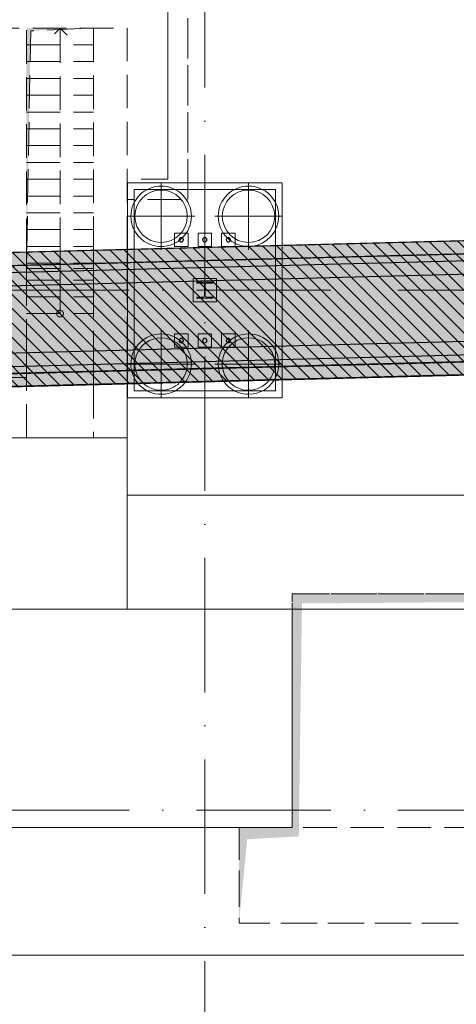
# Model space of a CAD drawing. Header units: millimetres. Extents: x -2694 to 330324, y -17289 to 76899.
# Tile 88 of 142: x 226886 to 233382, y 17862 to 32515. Entities that reach past the tile are written whole.
import ezdxf

# ---------------------------------------------------------------- set-up
doc = ezdxf.new("R2010")
doc.units = ezdxf.units.MM
for name, pattern in [('A_CARA_07', [7, 5, -2]), ('B_CARA_05', [4, 3, -1]), ('IMPORT-A_CARA_07', [700, 500, -200]), ('IMPORT-A_CARA_15', [760, 500, -130, 0, -130]), ('Čerchovaná 20mm', [3000, 2000, -500, 0, -500])]:
    doc.linetypes.add(name, pattern=pattern)
for name, color, linetype, lineweight in [('02_0_25386_PODLAHA HALY A ZÁKLADY VESTAVKŮ 4_6_2025_dwg', 8, 'Continuous', 9), ('11542_003_OK-HALA_TaO-1_ET_R01_AciS_2025-04-14_sloupy_dwg', 150, 'Continuous', 9), ('CA_OSY', 5, 'IMPORT-A_CARA_15', 13), ('CA_POHHRA18', 9, 'Continuous', 9), ('CA_POHHRA25', 7, 'Continuous', 13), ('CA_ZAKLADY25', 7, 'Continuous', 13), ('CA_ZÁKLADY TG', 9, 'Continuous', 25), ('Konstrukční přípoje', 7, 'Continuous', 13), ('SS_HALA_TaO-DODAVKA_STAVEBNI', 140, 'Continuous', 9), ('SS_HALA_TaO-SLOUP', 140, 'Continuous', 9)]:
    doc.layers.add(name, color=color, linetype=linetype, lineweight=lineweight)
pattern_1 = [(0, (0, 0), (609.6, 152.4), [50.292, -406.908, 50.292, -406.908, -2438.4]), (0, (0, 0), (609.6, 152.4), [-914.4, 50.292, -864.108, 50.292, -406.908, -1066.8]), (0, (0, 0), (609.6, 152.4), [-2286, 50.292, -254.508, 50.292, -711.708]), (120, (228.6, 76.2), (-436.78227, 451.729086), [50.292, -406.908, 50.292, -406.908, -2438.4]), (120, (228.6, 76.2), (-436.78227, 451.729086), [-914.4, 50.292, -864.108, 50.292, -406.908, -1066.8]), (120, (228.6, 76.2), (-436.78227, 451.729086), [-2286, 50.292, -254.508, 50.292, -711.708]), (240, (304.8, 381), (-172.81773, -604.129086), [50.292, -406.908, 50.292, -406.908, -2438.4]), (240, (304.8, 381), (-172.81773, -604.129086), [-914.4, 50.292, -864.108, 50.292, -406.908, -1066.8]), (240, (304.8, 381), (-172.81773, -604.129086), [-2286, 50.292, -254.508, 50.292, -711.708])]

# ---------------------------------------------------------------- blocks, each defined once
blk = doc.blocks.new('02_0_25386_PODLAHA HALY A ZÁKLADY VESTAVKŮ 4_6_2025_dwg_A$Cb66bb888-2769433-BOURÁNÍ STÁVAJÍCÍCH ZÁKLADOVÝCH PRVKŮ')
at = {"layer": 'CA_ZÁKLADY TG', "linetype": 'IMPORT-A_CARA_07', "lineweight": 9}
for points in [[(37201, 10220), (37265, 13757), (38201, 13800), (37201, 13800), (37201, 10503)], [(40364, 480), (40485, 1728), (41253, 1769), (41300, 5236), (47967, 5290), (48061, 1711), (48934, 1900), (48144, 1900), (48144, 5381), (41154, 5381), (41154, 1900), (40364, 1900), (40364, 709)]]:
    blk.add_hatch(color=1, dxfattribs=at).paths.add_polyline_path(points)
at = {"layer": 'CA_ZÁKLADY TG', "color": 240, "linetype": 'IMPORT-A_CARA_07', "lineweight": 9}
for p, q in [((37201, 10467), (37201, 13800)), ((37201, 13550), (38201, 13550)), ((37201, 13300), (38201, 13300)), ((37201, 13050), (38201, 13050)), ((37201, 12800), (38201, 12800)), ((37201, 12550), (38201, 12550)), ((37201, 12300), (38201, 12300)), ((37201, 12050), (38201, 12050)), ((37201, 11800), (38201, 11800)), ((37201, 11550), (38201, 11550)), ((37201, 11300), (38201, 11300)), ((37201, 11050), (38201, 11050)), ((37201, 10800), (38201, 10800)), ((37201, 10550), (38201, 10550)), ((37201, 10465), (37201, 10467)), ((37201, 10272), (37201, 10465)), ((37205, 10465), (37202, 10272)), ((37205, 10468), (37205, 10465)), ((37701, 10478), (37701, 10480)), ((38201, 10491), (38201, 10493)), ((38201, 10298), (38201, 10491)), ((38701, 10504), (38701, 10506)), ((38701, 10504), (38701, 10506)), ((38701, 10311), (38701, 10504)), ((38701, 10311), (38701, 10504)), ((37201, 10300), (38201, 10300)), ((37201, 10268), (37201, 10272)), ((37202, 10268), (37201, 10220)), ((37201, 10167), (37201, 10268)), ((37202, 10272), (37202, 10268)), ((37701, 10281), (37701, 10285)), ((37701, 10180), (37701, 10281)), ((38201, 10294), (38201, 10298)), ((38201, 10220), (38201, 10294)), ((38701, 10307), (38701, 10311)), ((38701, 10307), (38701, 10311)), ((38701, 10206), (38701, 10307)), ((38701, 10206), (38701, 10307)), ((37201, 10220), (38201, 10220)), ((37201, 10220), (38201, 10220)), ((37201, 9968), (37201, 10167)), ((37701, 9981), (37701, 10180)), ((38201, 10220), (38201, 10193)), ((38201, 10193), (38201, 9994)), ((38701, 10007), (38701, 10206)), ((38701, 10007), (38701, 10206)), ((37201, 10050), (38201, 10050)), ((37201, 8968), (37201, 9968)), ((37701, 9550), (37701, 9981)), ((38201, 9994), (38201, 8994)), ((38701, 9007), (38701, 10007)), ((38701, 9007), (38701, 10007)), ((37201, 9800), (38201, 9800)), ((37201, 9550), (38201, 9550)), ((37201, 8767), (37201, 8968)), ((38201, 8994), (38201, 8793)), ((38701, 8806), (38701, 9007)), ((38701, 8806), (38701, 9007)), ((38201, 8793), (38201, 8694)), ((38701, 8707), (38701, 8806)), ((38701, 8707), (38701, 8806)), ((37201, 8668), (37201, 8767)), ((37201, 8660), (37201, 8668)), ((37201, 8474), (37201, 8660)), ((38201, 8694), (38201, 8686)), ((38201, 8686), (38201, 8500)), ((38701, 8699), (38701, 8707)), ((38701, 8699), (38701, 8707)), ((38701, 8513), (38701, 8699)), ((38701, 8513), (38701, 8699)), ((36901, 8600), (37201, 8600)), ((38201, 8500), (38201, 8493)), ((38701, 8506), (38701, 8513)), ((38701, 8506), (38701, 8513)), ((38701, 8504), (38701, 8506)), ((38701, 8504), (38701, 8506)), ((37201, 8467), (37201, 8474)), ((37201, 8465), (37201, 8467)), ((37201, 7700), (37201, 8465)), ((38201, 8493), (38201, 8491)), ((38201, 8491), (38201, 7700))]:
    blk.add_line(p, q, dxfattribs=at)
at = {"layer": 'CA_ZÁKLADY TG', "color": 240, "linetype": 'IMPORT-A_CARA_07', "lineweight": 9, "flags": 128}
for points in [[(39604, 11249), (39604, 14699), (39604, 11249), (38701, 11249)], [(39306, 11549), (39306, 14399), (39306, 11549), (38701, 11549)], [(38701, 10506), (38701, 13800), (29001, 13800), (29001, 10255)], [(38701, 10506), (38701, 13800), (29001, 13800), (29001, 10255)], [(38201, 10493), (38201, 13800), (37265, 13757), (37205, 10468)], [(37701, 10480), (37701, 13800), (37595, 13694), (37701, 13800), (37807, 13694)], [(37701, 10285), (37701, 10300), (37701, 10478)], [(29001, 8252), (29001, 7700), (38701, 7700), (38701, 8504)], [(62700, 5150), (62700, 7700), (49955, 7700), (49955, 6850), (38701, 6850), (38701, 7700), (38701, 8504)], [(49955, 7700), (49955, 6850), (38701, 6850), (38701, 7700), (38701, 5150), (38701, 7700), (25051, 7700), (25051, 6850), (25051, 7700)], [(56055, 7700), (56055, 5150), (56055, 7700), (56055, 5775), (53264, 5775), (53264, 5150), (48144, 5150), (48144, 5381), (41154, 5381), (41154, 5150), (36834, 5150), (36834, 5775), (33655, 5775), (33655, 7700), (33655, 5775), (36834, 5775), (36834, 5150), (41154, 5150), (41154, 5381), (48144, 5381), (48144, 5150), (53264, 5150), (53264, 5775), (56055, 5775), (56055, 7698)], [(2820, 1900), (98270, 1900), (2820, 1900), (2820, 5150), (2320, 5150), (2320, 0), (2820, 0), (2320, 0), (2320, 5150), (2820, 5150)], [(41154, 5150), (36834, 5150), (36834, 1900), (41154, 1900), (41154, 5150), (36834, 5150), (36834, 1900), (41154, 1900), (41154, 5150)]]:
    blk.add_lwpolyline(points, dxfattribs=at)
for points in [[(38701, 5150), (33655, 5150), (33655, 7700), (33655, 5150)], [(49955, 5150), (38701, 5150), (38701, 6850), (38701, 5150)], [(49955, 6850), (38701, 6850), (49955, 6850), (49955, 5150)], [(28264, 5150), (23144, 5150), (28264, 5150), (28264, 5775), (28264, 5150), (23144, 5150), (23144, 1900), (28264, 1900), (28264, 480), (36834, 480), (36834, 1900), (40364, 1900), (40364, 480), (48934, 480), (48934, 1900), (51855, 1900), (51855, 0), (2320, 0), (2320, 1900), (3264, 1900), (3264, 480), (11834, 480), (11834, 1900), (15364, 1900), (15364, 480), (23934, 480), (23934, 1900), (28264, 1900), (28264, 5150), (23144, 5150), (23144, 1900), (28264, 1900)], [(23934, 480), (15364, 480), (15364, 1900), (11834, 1900), (11834, 480), (3264, 480), (3264, 1900), (2320, 1900), (2320, 0), (51855, 0), (51855, 1900), (48934, 1900), (48934, 480), (40364, 480), (40364, 1900), (36834, 1900), (36834, 480), (28264, 480), (28264, 1900), (23934, 1900)], [(2820, 0), (98270, 0)]]:
    blk.add_lwpolyline(points, close=True, dxfattribs=at)
at = {"layer": 'CA_ZÁKLADY TG', "color": 240, "linetype": 'IMPORT-A_CARA_07', "lineweight": 9}
for start, end in [(163.6364, 196.3636), (130.9091, 163.6364), (196.3636, 229.0909), (98.1818, 130.9091), (65.4545, 98.1818), (0, 65.4545), (327.2727, 0), (229.0909, 261.8182), (261.8182, 294.5455), (294.5455, 327.2727)]:
    blk.add_arc((37701, 9550), 50, start, end, dxfattribs=at)
blk = doc.blocks.new('02_0_25386_PODLAHA HALY A ZÁKLADY VESTAVKŮ 4_6_2025_dwg-2745952-BOURÁNÍ STÁVAJÍCÍCH ZÁKLADOVÝCH PRVKŮ')
blk.add_blockref('02_0_25386_PODLAHA HALY A ZÁKLADY VESTAVKŮ 4_6_2025_dwg_A$Cb66bb888-2769433-BOURÁNÍ STÁVAJÍCÍCH ZÁKLADOVÝCH PRVKŮ', (2496368, -1778956))
blk = doc.blocks.new('pilota 600 mm - D_900_780-V29-BOURÁNÍ STÁVAJÍCÍCH ZÁKLADOVÝCH PRVKŮ')
at = {"layer": 'CA_POHHRA18'}
for p, q in [((0, 0), (0, 500)), ((0, 0), (-500, 0)), ((0, 0), (0, -482)), ((0, 0), (500, 0)), ((0, -482), (0, -500))]:
    blk.add_line(p, q, dxfattribs=at)
blk = doc.blocks.new('pilota 600 mm - D_900_780-V30-BOURÁNÍ STÁVAJÍCÍCH ZÁKLADOVÝCH PRVKŮ')
at = {"layer": 'CA_POHHRA18'}
for p, q in [((0, 448), (0, 500)), ((0, 0), (0, 448)), ((0, 0), (-500, 0)), ((0, 0), (500, 0)), ((0, 0), (0, -500))]:
    blk.add_line(p, q, dxfattribs=at)
blk = doc.blocks.new('pilota 600 mm - D_900_780-V31-BOURÁNÍ STÁVAJÍCÍCH ZÁKLADOVÝCH PRVKŮ')
at = {"layer": 'CA_POHHRA18'}
for p, q in [((0, 221), (0, 500)), ((0, 0), (0, 221)), ((0, 0), (-500, 0)), ((0, 0), (500, 0)), ((0, 0), (0, -79)), ((0, -79), (0, -87)), ((0, -87), (0, -282)), ((0, -282), (0, -500))]:
    blk.add_line(p, q, dxfattribs=at)
blk = doc.blocks.new('pilota 600 mm - D_900_780-V32-BOURÁNÍ STÁVAJÍCÍCH ZÁKLADOVÝCH PRVKŮ')
at = {"layer": 'CA_POHHRA18'}
for p, q in [((0, 248), (0, 500)), ((0, 53), (0, 248)), ((0, 0), (-500, 0)), ((0, 45), (0, 53)), ((0, 0), (0, 45)), ((0, 0), (0, -255)), ((0, 0), (500, 0)), ((0, -255), (0, -500))]:
    blk.add_line(p, q, dxfattribs=at)
blk = doc.blocks.new('M_Šroub HPM-E - 64_E-V148-BOURÁNÍ STÁVAJÍCÍCH ZÁKLADOVÝCH PRVKŮ')
at = {"layer": 'Konstrukční přípoje'}
for p, q in [((-100, -100), (-100, 100)), ((-100, 100), (100, 100)), ((100, 100), (-100, 100)), ((-100, 100), (-100, -100)), ((100, 100), (100, -100)), ((100, -100), (100, 100)), ((100, -100), (-100, -100)), ((-100, -100), (100, -100))]:
    blk.add_line(p, q, dxfattribs=at)
at = {"layer": 'Konstrukční přípoje', "color": 250, "lineweight": 25}
for start, end in [(360, 180), (180, 360)]:
    blk.add_arc((0, 0), 32, start, end, dxfattribs=at)
at = {"layer": 'Konstrukční přípoje'}
for start, end in [(0, 180), (0, 180), (0, 180), (180, 360), (180, 360), (180, 360)]:
    blk.add_arc((0, 0), 32, start, end, dxfattribs=at)
blk = doc.blocks.new('M_Šroub HPM-E - 64_E-V149-BOURÁNÍ STÁVAJÍCÍCH ZÁKLADOVÝCH PRVKŮ')
at = {"layer": 'Konstrukční přípoje'}
for p, q in [((-100, -100), (-100, 100)), ((-100, 100), (100, 100)), ((100, 100), (-100, 100)), ((-100, 100), (-100, -100)), ((100, 100), (100, -100)), ((100, -100), (100, 100)), ((100, -100), (-100, -100)), ((-100, -100), (100, -100))]:
    blk.add_line(p, q, dxfattribs=at)
at = {"layer": 'Konstrukční přípoje', "color": 250, "lineweight": 25}
for start, end in [(360, 180), (180, 360)]:
    blk.add_arc((0, 0), 32, start, end, dxfattribs=at)
at = {"layer": 'Konstrukční přípoje'}
for start, end in [(0, 180), (0, 180), (0, 180), (180, 360), (180, 360), (180, 360)]:
    blk.add_arc((0, 0), 32, start, end, dxfattribs=at)
blk = doc.blocks.new('M_Šroub HPM-E - 64_E-V150-BOURÁNÍ STÁVAJÍCÍCH ZÁKLADOVÝCH PRVKŮ')
at = {"layer": 'Konstrukční přípoje', "lineweight": 9}
h = blk.add_hatch(dxfattribs=at)
h.set_pattern_fill('FP_69', color=50, style=0, pattern_type=2)
h.set_pattern_definition([(45, (-229990.05, -29239.87), (-251.44717, 251.44717), []), (45, (-229990.05, -28858.87), (-251.44717, 251.44717), [])])
h.paths.add_polyline_path([(10, -30), (26, -19), (32, 0), (26, 19), (10, 30), (-10, 30), (-26, 19), (-32, 0), (-26, -19), (-10, -30)])
at = {"layer": 'Konstrukční přípoje'}
for p, q in [((-100, -100), (-100, 100)), ((-100, 100), (100, 100)), ((100, 100), (-100, 100)), ((-100, 100), (-100, -100)), ((100, 100), (100, -100)), ((100, -100), (100, 100)), ((100, -100), (-100, -100)), ((-100, -100), (100, -100))]:
    blk.add_line(p, q, dxfattribs=at)
at = {"layer": 'Konstrukční přípoje', "color": 250, "lineweight": 25}
for start, end in [(360, 180), (180, 360)]:
    blk.add_arc((0, 0), 32, start, end, dxfattribs=at)
at = {"layer": 'Konstrukční přípoje'}
for start, end in [(0, 180), (0, 180), (0, 180), (180, 360), (180, 360), (180, 360)]:
    blk.add_arc((0, 0), 32, start, end, dxfattribs=at)
blk = doc.blocks.new('M_Šroub HPM-E - 64_E-V151-BOURÁNÍ STÁVAJÍCÍCH ZÁKLADOVÝCH PRVKŮ')
at = {"layer": 'Konstrukční přípoje'}
for p, q in [((100, 100), (-100, 100)), ((-100, 100), (-100, -100)), ((-100, -100), (-100, 100)), ((-100, 100), (100, 100)), ((100, -100), (100, 100)), ((100, 100), (100, -100)), ((-100, -100), (100, -100)), ((100, -100), (-100, -100))]:
    blk.add_line(p, q, dxfattribs=at)
at = {"layer": 'Konstrukční přípoje', "color": 250, "lineweight": 25}
for start, end in [(360, 180), (180, 360)]:
    blk.add_arc((0, 0), 32, start, end, dxfattribs=at)
at = {"layer": 'Konstrukční přípoje'}
for start, end in [(0, 180), (0, 180), (0, 180), (180, 0), (180, 360), (180, 360)]:
    blk.add_arc((0, 0), 32, start, end, dxfattribs=at)
blk = doc.blocks.new('M_Šroub HPM-E - 64_E-V152-BOURÁNÍ STÁVAJÍCÍCH ZÁKLADOVÝCH PRVKŮ')
at = {"layer": 'Konstrukční přípoje'}
for p, q in [((100, 100), (-100, 100)), ((-100, 100), (-100, -100)), ((-100, -100), (-100, 100)), ((-100, 100), (100, 100)), ((100, -100), (100, 100)), ((100, 100), (100, -100)), ((-100, -100), (100, -100)), ((100, -100), (-100, -100))]:
    blk.add_line(p, q, dxfattribs=at)
at = {"layer": 'Konstrukční přípoje', "color": 250, "lineweight": 25}
for start, end in [(360, 180), (180, 360)]:
    blk.add_arc((0, 0), 32, start, end, dxfattribs=at)
at = {"layer": 'Konstrukční přípoje'}
for start, end in [(0, 180), (0, 180), (0, 180), (180, 0), (180, 360), (180, 360)]:
    blk.add_arc((0, 0), 32, start, end, dxfattribs=at)
blk = doc.blocks.new('M_Šroub HPM-E - 64_E-V153-BOURÁNÍ STÁVAJÍCÍCH ZÁKLADOVÝCH PRVKŮ')
at = {"layer": 'Konstrukční přípoje', "lineweight": 9}
h = blk.add_hatch(dxfattribs=at)
h.set_pattern_fill('FP_70', color=50, style=0, pattern_type=2)
h.set_pattern_definition([(45, (-229990.05, -27739.87), (-251.44717, 251.44717), []), (45, (-229990.05, -27358.87), (-251.44717, 251.44717), [])])
h.paths.add_polyline_path([(-10, -30), (10, -30), (26, -19), (32, 0), (26, 19), (10, 30), (-10, 30), (-26, 19), (-32, 0), (-26, -19)])
at = {"layer": 'Konstrukční přípoje'}
for p, q in [((100, 100), (-100, 100)), ((-100, 100), (-100, -100)), ((-100, -100), (-100, 100)), ((-100, 100), (100, 100)), ((100, -100), (100, 100)), ((100, 100), (100, -100)), ((-100, -100), (100, -100)), ((100, -100), (-100, -100))]:
    blk.add_line(p, q, dxfattribs=at)
at = {"layer": 'Konstrukční přípoje', "color": 250, "lineweight": 25}
for start, end in [(360, 180), (180, 360)]:
    blk.add_arc((0, 0), 32, start, end, dxfattribs=at)
at = {"layer": 'Konstrukční přípoje'}
for start, end in [(0, 180), (0, 180), (0, 180), (180, 0), (180, 360), (180, 360)]:
    blk.add_arc((0, 0), 32, start, end, dxfattribs=at)
blk = doc.blocks.new('11542_003_OK-HALA_TaO-1_ET_R01_AciS_2025-04-14_sloupy_dwg-1858929-BOURÁNÍ STÁVAJÍCÍCH ZÁKLADOVÝCH PRVKŮ')
at = {"layer": '11542_003_OK-HALA_TaO-1_ET_R01_AciS_2025-04-14_sloupy_dwg', "color": 140}
for p, q in [((229520, 28610), (229520, 28593)), ((229760, 28610), (229520, 28610)), ((229520, 28593), (229614, 28593)), ((229666, 28593), (229760, 28593)), ((229760, 28593), (229760, 28610)), ((229635, 28572), (229635, 28408)), ((229645, 28408), (229645, 28572)), ((229614, 28387), (229520, 28387)), ((229520, 28387), (229520, 28370)), ((229520, 28370), (229760, 28370)), ((229760, 28387), (229666, 28387)), ((229760, 28370), (229760, 28387))]:
    blk.add_line(p, q, dxfattribs=at)
for centre, radius, start, end in [((229290, 29240), 32, 0, 180), ((229290, 29240), 32, 180, 0), ((229640, 29240), 32, 0, 180), ((229640, 29240), 32, 180, 0), ((229990, 29240), 32, 0, 180), ((229990, 29240), 32, 180, 0), ((229614, 28572), 21, 0, 90), ((229666, 28572), 21, 90, 180), ((229614, 28408), 21, 270, 0), ((229666, 28408), 21, 180, 270), ((229290, 27740), 32, 0, 180), ((229290, 27740), 32, 180, 0), ((229640, 27740), 32, 0, 180), ((229640, 27740), 32, 180, 0), ((229990, 27740), 32, 0, 180), ((229990, 27740), 32, 180, 0)]:
    blk.add_arc(centre, radius, start, end, dxfattribs=at)
at = {"layer": 'SS_HALA_TaO-DODAVKA_STAVEBNI'}
for centre, start, end in [((229290, 29240), 0, 180), ((229290, 29240), 180, 0), ((229640, 29240), 0, 180), ((229640, 29240), 180, 0), ((229990, 29240), 0, 180), ((229990, 29240), 180, 0), ((229290, 27740), 0, 180), ((229290, 27740), 180, 0), ((229640, 27740), 0, 180), ((229640, 27740), 180, 0), ((229990, 27740), 0, 180), ((229990, 27740), 180, 0)]:
    blk.add_arc(centre, 32, start, end, dxfattribs=at)
at = {"layer": 'SS_HALA_TaO-SLOUP'}
for p, q in [((229520, 28610), (229520, 28593)), ((229760, 28610), (229520, 28610)), ((229520, 28593), (229614, 28593)), ((229666, 28593), (229760, 28593)), ((229760, 28593), (229760, 28610)), ((229635, 28572), (229635, 28408)), ((229645, 28408), (229645, 28572)), ((229614, 28387), (229520, 28387)), ((229520, 28387), (229520, 28370)), ((229520, 28370), (229760, 28370)), ((229760, 28387), (229666, 28387)), ((229760, 28370), (229760, 28387))]:
    blk.add_line(p, q, dxfattribs=at)
for centre, start, end in [((229614, 28572), 0, 90), ((229666, 28572), 90, 180), ((229614, 28408), 270, 0), ((229666, 28408), 180, 270)]:
    blk.add_arc(centre, 21, start, end, dxfattribs=at)

msp = doc.modelspace()

# ---------------------------------------------------------------- hatches: boundary and pattern name
at = {"layer": 'CA_POHHRA18'}
h = msp.add_hatch(dxfattribs=at)
h.set_pattern_fill('FP_191', color=240, style=0, pattern_type=2)
h.set_pattern_definition([(135, (0, 0), (-106.06602, -106.06602), [])])
h.paths.add_polyline_path([(202248.4, 26413.9), (256556.5, 27823), (256584.6, 29822.3), (202196.6, 28413.9)])
at = {"layer": 'CA_POHHRA25', "linetype": 'B_CARA_05'}
h = msp.add_hatch(dxfattribs=at)
h.set_pattern_fill('FP_7', color=256, style=0, pattern_type=2)
h.set_pattern_definition(pattern_1)
h.paths.add_polyline_path([(164135.6, 27127.5), (256577.9, 29526), (256584.9, 29826.2), (164111.1, 27427)])
h = msp.add_hatch(dxfattribs=at)
h.set_pattern_fill('FP_4', color=256, style=0, pattern_type=2)
h.set_pattern_definition(pattern_1)
h.paths.add_polyline_path([(164185.7, 26929.7), (256555.7, 29326.3), (256562.7, 29626.5), (164161.1, 27229.1)])
h = msp.add_hatch(dxfattribs=at)
h.set_pattern_fill('FP_5', color=256, style=0, pattern_type=2)
h.set_pattern_definition(pattern_1)
h.paths.add_polyline_path([(164295.4, 25632.5), (256525.3, 28025), (256532.4, 28325.3), (164270.9, 25931.9)])
h = msp.add_hatch(dxfattribs=at)
h.set_pattern_fill('FP_7', color=256, style=0, pattern_type=2)
h.set_pattern_definition(pattern_1)
h.paths.add_polyline_path([(164274.5, 25430.5), (256538.1, 27824.4), (256545.1, 28124.6), (164250, 25730)])
at = {"layer": 'CA_ZAKLADY25', "linetype": 'B_CARA_05'}
h = msp.add_hatch(dxfattribs=at)
h.set_pattern_fill('FP_6', color=256, style=0, pattern_type=2)
h.set_pattern_definition(pattern_1)
h.paths.add_polyline_path([(114295.2, 18711.8), (164290.8, 25624.3), (256533.4, 28017.2), (300316.5, 24830.7), (300433, 26438.8), (256575.5, 29630.7), (164143.8, 27232.5), (114232, 20331.6), (73888.4, 22973.1), (68679.3, 27876.5), (374.8, 32323.6), (270.9, 30726.9), (68008.8, 26316.6), (73272.1, 21394.9), (111554.5, 18891.1)])
h = msp.add_hatch(dxfattribs=at)
h.set_pattern_fill('FP_6', color=256, style=0, pattern_type=2)
h.set_pattern_definition(pattern_1)
h.paths.add_polyline_path([(114295.2, 18711.8), (164290.8, 25624.3), (256533.4, 28017.2), (300316.5, 24830.7), (300433, 26438.8), (256575.5, 29630.7), (164143.8, 27232.5), (114232, 20331.6), (73888.4, 22973.1), (68679.3, 27876.5), (374.8, 32323.6), (270.9, 30726.9), (68008.8, 26316.6), (73272.1, 21394.9), (111554.5, 18891.1)])
h = msp.add_hatch(dxfattribs=at)
h.set_pattern_fill('FP_6', color=256, style=0, pattern_type=2)
h.set_pattern_definition(pattern_1)
h.paths.add_polyline_path([(114205.2, 18514.7), (164274.5, 25437.3), (256538.1, 27831.1), (300315, 24639.3), (300460.1, 26633.1), (256584.9, 29826.2), (164111.1, 27427), (114133, 20516.9), (71848.8, 23275.6), (259.8, 29642.3), (82.6, 27650.1), (71406.6, 21306.9), (111554.5, 18687.6)])
h = msp.add_hatch(dxfattribs=at)
h.set_pattern_fill('FP_6', color=256, style=0, pattern_type=2)
h.set_pattern_definition(pattern_1)
h.paths.add_polyline_path([(114205.2, 18514.7), (164274.5, 25437.3), (256538.1, 27831.1), (300315, 24639.3), (300460.1, 26633.1), (256584.9, 29826.2), (164111.1, 27427), (114133, 20516.9), (71848.8, 23275.6), (259.8, 29642.3), (82.6, 27650.1), (71406.6, 21306.9), (111554.5, 18687.6)])

# ---------------------------------------------------------------- linework, layer by layer
at = {"layer": 'CA_OSY', "linetype": 'Čerchovaná 20mm', "lineweight": 9}
for p, q in [((229640, -1496.2), (229640, 75184.5)), ((-1493.6, 28489.9), (299971.9, 28489.9)), ((-1493.6, 20749.9), (299971.9, 20749.9))]:
    msp.add_line(p, q, dxfattribs=at)
at = {"layer": 'CA_POHHRA25', "linetype": 'B_CARA_05', "lineweight": 9}
for p, q in [((164111.1, 27427), (256584.9, 29826.2)), ((256584.9, 29826.2), (164111.1, 27427)), ((256562.7, 29626.5), (176790.5, 27556.8)), ((176790.5, 27556.8), (256562.7, 29626.5)), ((256577.9, 29526), (171794.8, 27326.2)), ((176793.1, 27455.9), (256577.9, 29526)), ((164185.7, 26929.7), (256555.7, 29326.3)), ((256555.7, 29326.3), (176798.2, 27256.9)), ((256532.4, 28325.3), (171825.8, 26127.9)), ((176824.2, 26257.6), (256532.4, 28325.3)), ((256545.1, 28124.6), (164250, 25730)), ((256525.3, 28025), (171833.6, 25828)), ((176829.4, 26056.4), (256545.1, 28124.6)), ((176831.9, 25957.7), (256525.3, 28025)), ((164274.5, 25430.5), (256538.1, 27824.4)), ((256538.1, 27824.4), (164274.5, 25430.5))]:
    msp.add_line(p, q, dxfattribs=at)
at = {"layer": 'CA_POHHRA25', "linetype": 'A_CARA_07', "lineweight": 9}
for p, q in [((256584.6, 29822.3), (202196.6, 28413.9)), ((202248.4, 26413.9), (256550.5, 27822.8))]:
    msp.add_line(p, q, dxfattribs=at)
at = {"layer": 'CA_ZAKLADY25', "lineweight": 9}
for p, q in [((228490, 29094.8), (228490, 30089.9)), ((228490, 30089.9), (230790, 30089.9)), ((230790, 30089.9), (228490, 30089.9)), ((228490, 30089.9), (228490, 29094.8)), ((230790, 30089.9), (230790, 29154.4)), ((230790, 29154.4), (230790, 30089.9)), ((228490, 27094.8), (228490, 29094.8)), ((228490, 29094.8), (228490, 27094.8)), ((230790, 29154.4), (230790, 27154.4)), ((230790, 27154.4), (230790, 29154.4)), ((230790, 27154.4), (230790, 26889.9)), ((230790, 26889.9), (230790, 27154.4)), ((228490, 26889.9), (228490, 27094.8)), ((228490, 27094.8), (228490, 26889.9)), ((230790, 26889.9), (228490, 26889.9)), ((228490, 26889.9), (230790, 26889.9))]:
    msp.add_line(p, q, dxfattribs=at)
at = {"layer": 'CA_ZAKLADY25'}
for p, q in [((230690, 29989.9), (228590, 29989.9)), ((228590, 29989.9), (228590, 29097.4)), ((228590, 29097.4), (228590, 29989.9)), ((228590, 29989.9), (230690, 29989.9)), ((230690, 29151.8), (230690, 29989.9)), ((230690, 29989.9), (230690, 29151.8)), ((228590, 29097.4), (228590, 27097.4)), ((228590, 27097.4), (228590, 29097.4)), ((230690, 27151.8), (230690, 29151.8)), ((230690, 29151.8), (230690, 27151.8)), ((229465, 28664.9), (229815, 28664.9)), ((229465, 28314.9), (229465, 28664.9)), ((229815, 28664.9), (229465, 28664.9)), ((229465, 28664.9), (229465, 28314.9)), ((229815, 28664.9), (229815, 28314.9)), ((229815, 28314.9), (229815, 28664.9)), ((229815, 28314.9), (229465, 28314.9)), ((229465, 28314.9), (229815, 28314.9)), ((230690, 26989.9), (230690, 27151.8)), ((230690, 27151.8), (230690, 26989.9)), ((228590, 27097.4), (228590, 26989.9)), ((228590, 26989.9), (228590, 27097.4)), ((228590, 26989.9), (230690, 26989.9)), ((230690, 26989.9), (228590, 26989.9))]:
    msp.add_line(p, q, dxfattribs=at)
at = {"layer": 'CA_ZAKLADY25', "linetype": 'B_CARA_05', "lineweight": 9}
for p, q in [((164111.1, 27427), (256584.9, 29826.2)), ((256584.9, 29826.2), (164111.1, 27427)), ((164111.1, 27427), (256584.9, 29826.2)), ((256584.9, 29826.2), (164111.1, 27427)), ((164143.8, 27232.5), (256575.5, 29630.7)), ((256575.5, 29630.7), (164143.8, 27232.5)), ((164143.8, 27232.5), (256575.5, 29630.7)), ((256575.5, 29630.7), (164143.8, 27232.5)), ((256533.4, 28017.2), (164290.8, 25624.3)), ((164290.8, 25624.3), (256533.4, 28017.2)), ((256533.4, 28017.2), (164290.8, 25624.3)), ((164290.8, 25624.3), (256533.4, 28017.2)), ((256538.1, 27831.1), (164274.5, 25437.3)), ((164274.5, 25437.3), (256538.1, 27831.1)), ((256538.1, 27831.1), (164274.5, 25437.3)), ((164274.5, 25437.3), (256538.1, 27831.1))]:
    msp.add_line(p, q, dxfattribs=at)
at = {"layer": 'CA_ZAKLADY25', "lineweight": 9}
for centre, radius, start, end in [((228990, 29589.9), 450, 0, 180), ((228990, 29589.9), 450, 0, 180), ((230290, 29589.9), 450, 0, 180), ((230290, 29589.9), 450, 0, 180), ((228990, 29589.9), 390, 90, 270), ((228990, 29589.9), 390, 90, 270), ((228990, 29589.9), 390, 270, 90), ((228990, 29589.9), 390, 270, 90), ((230290, 29589.9), 390, 90, 270), ((230290, 29589.9), 390, 90, 270), ((230290, 29589.9), 390, 270, 90), ((230290, 29589.9), 390, 270, 90), ((228990, 29589.9), 450, 180, 360), ((228990, 29589.9), 450, 180, 360), ((230290, 29589.9), 450, 180, 270.00796), ((230290, 29589.9), 450, 180, 270.00796), ((230290, 29589.9), 450, 275.61745, 0), ((230290, 29589.9), 450, 275.61745, 0), ((230290, 29589.9), 450, 270.00796, 275.61745), ((230290, 29589.9), 450, 270.00796, 275.61745), ((228990, 27389.9), 450, 0, 180), ((228990, 27389.9), 450, 0, 180), ((228990, 27389.9), 390, 90, 227.9487), ((228990, 27389.9), 390, 90, 227.9487), ((228990, 27389.9), 390, 314.93881, 90), ((228990, 27389.9), 390, 314.93881, 90), ((230290, 27389.9), 450, 0, 180), ((230290, 27389.9), 450, 0, 180), ((230290, 27389.9), 390, 90, 221.10946), ((230290, 27389.9), 390, 90, 221.10946), ((230290, 27389.9), 390, 321.83471, 90), ((230290, 27389.9), 390, 321.83471, 90), ((228990, 27389.9), 450, 180, 220.42527), ((228990, 27389.9), 450, 180, 220.42527), ((228990, 27389.9), 450, 322.64315, 0), ((228990, 27389.9), 450, 322.64315, 360), ((230290, 27389.9), 450, 180, 215.08369), ((230290, 27389.9), 450, 180, 215.08369), ((230290, 27389.9), 450, 327.86742, 0), ((230290, 27389.9), 450, 327.86742, 0), ((228990, 27389.9), 450, 220.42527, 322.64315), ((228990, 27389.9), 450, 220.42527, 322.64315), ((228990, 27389.9), 390, 270, 314.93881), ((228990, 27389.9), 390, 270, 314.93881), ((230290, 27389.9), 450, 215.08369, 327.86742), ((230290, 27389.9), 450, 215.08369, 327.86742), ((230290, 27389.9), 390, 221.10946, 270), ((230290, 27389.9), 390, 221.10946, 270), ((230290, 27389.9), 390, 270, 321.83471), ((230290, 27389.9), 390, 270, 321.83471), ((228990, 27389.9), 390, 227.9487, 270), ((228990, 27389.9), 390, 227.9487, 270)]:
    msp.add_arc(centre, radius, start, end, dxfattribs=at)

# ---------------------------------------------------------------- block references
at = {"layer": '02_0_25386_PODLAHA HALY A ZÁKLADY VESTAVKŮ 4_6_2025_dwg', "color": 240, "linetype": 'IMPORT-A_CARA_07'}
msp.add_blockref('02_0_25386_PODLAHA HALY A ZÁKLADY VESTAVKŮ 4_6_2025_dwg-2745952-BOURÁNÍ STÁVAJÍCÍCH ZÁKLADOVÝCH PRVKŮ', (-2306582.6, 1797547.1), dxfattribs=at)
at = {"layer": '11542_003_OK-HALA_TaO-1_ET_R01_AciS_2025-04-14_sloupy_dwg', "color": 140}
msp.add_blockref('11542_003_OK-HALA_TaO-1_ET_R01_AciS_2025-04-14_sloupy_dwg-1858929-BOURÁNÍ STÁVAJÍCÍCH ZÁKLADOVÝCH PRVKŮ', (0, 0), dxfattribs=at)
at = {"layer": 'CA_POHHRA18'}
for name, p in [('pilota 600 mm - D_900_780-V29-BOURÁNÍ STÁVAJÍCÍCH ZÁKLADOVÝCH PRVKŮ', (228990, 29589.9)), ('pilota 600 mm - D_900_780-V31-BOURÁNÍ STÁVAJÍCÍCH ZÁKLADOVÝCH PRVKŮ', (228990, 27389.9))]:
    msp.add_blockref(name, p, dxfattribs=at)
at = {"layer": 'CA_POHHRA18', "rotation": 180}
for name, p in [('pilota 600 mm - D_900_780-V30-BOURÁNÍ STÁVAJÍCÍCH ZÁKLADOVÝCH PRVKŮ', (230290, 29589.9)), ('pilota 600 mm - D_900_780-V32-BOURÁNÍ STÁVAJÍCÍCH ZÁKLADOVÝCH PRVKŮ', (230290, 27389.9))]:
    msp.add_blockref(name, p, dxfattribs=at)
at = {"layer": 'Konstrukční přípoje'}
for name, p in [('M_Šroub HPM-E - 64_E-V149-BOURÁNÍ STÁVAJÍCÍCH ZÁKLADOVÝCH PRVKŮ', (229290, 29239.9)), ('M_Šroub HPM-E - 64_E-V148-BOURÁNÍ STÁVAJÍCÍCH ZÁKLADOVÝCH PRVKŮ', (229640, 29239.9)), ('M_Šroub HPM-E - 64_E-V150-BOURÁNÍ STÁVAJÍCÍCH ZÁKLADOVÝCH PRVKŮ', (229990, 29239.9)), ('M_Šroub HPM-E - 64_E-V152-BOURÁNÍ STÁVAJÍCÍCH ZÁKLADOVÝCH PRVKŮ', (229290, 27739.9)), ('M_Šroub HPM-E - 64_E-V151-BOURÁNÍ STÁVAJÍCÍCH ZÁKLADOVÝCH PRVKŮ', (229640, 27739.9)), ('M_Šroub HPM-E - 64_E-V153-BOURÁNÍ STÁVAJÍCÍCH ZÁKLADOVÝCH PRVKŮ', (229990, 27739.9))]:
    msp.add_blockref(name, p, dxfattribs=at)

doc.saveas('drawing.dxf')
